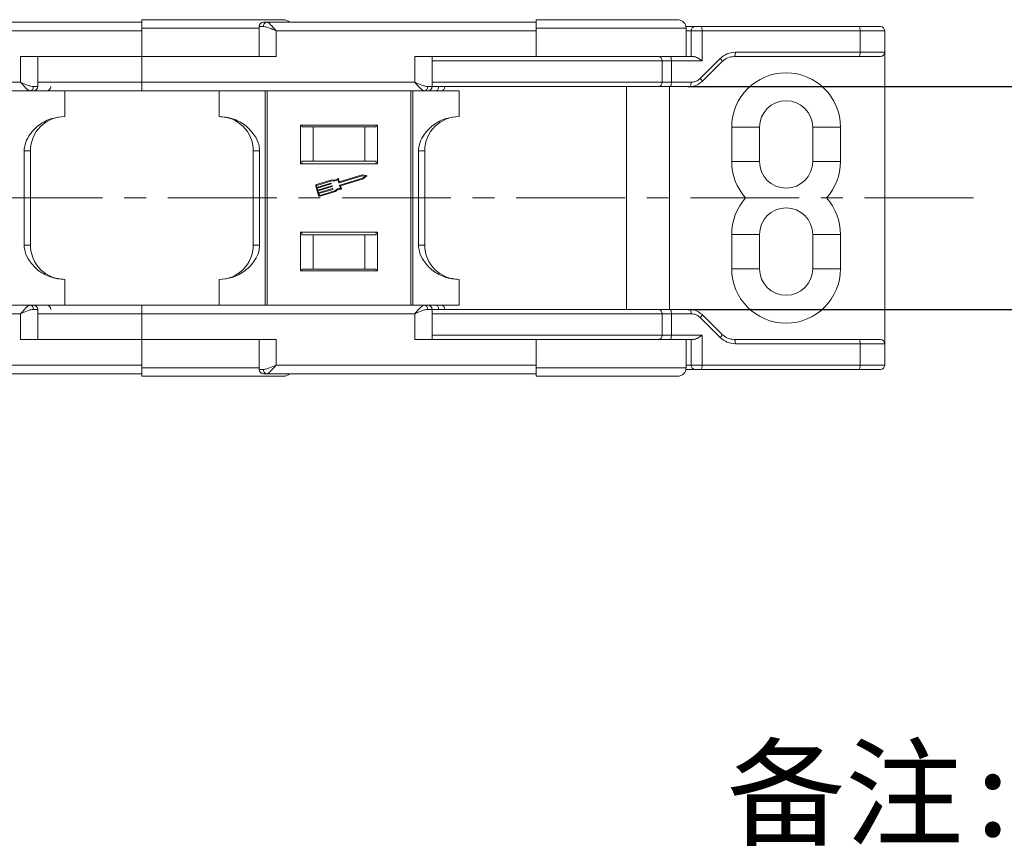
# Model space of a CAD drawing. Header units: millimetres. Extents: x 3117 to 4040, y -135 to 518.
# Tile 12 of 38: x 3813 to 3928, y -7 to 89. Entities that reach past the tile are written whole.
import ezdxf

# ---------------------------------------------------------------- set-up
doc = ezdxf.new("R2010")
doc.units = ezdxf.units.MM
doc.linetypes.add('CENTERX2', pattern=[20.32, 12.7, -2.54, 2.54, -2.54])
doc.styles.get("Standard").update_dxf_attribs({"font": '仿宋_GB2312.ttf', "width": 0.8})
doc.styles.add('样式 6', font='仿宋_GB2312.ttf')
doc.dimstyles.new('副本 ISO-25.1', dxfattribs={"dimtxt": 6, "dimasz": 5, "dimexe": 3.5, "dimexo": 0.625, "dimgap": 1.5, "dimtad": 1, "dimdsep": 46, "dimtxsty": 'Standard', "dimcen": 2.5, "dimadec": 0, "dimazin": 0, "dimtfac": 1, "dimtmove": 0, "dimatfit": 3, "dimfxl": 0, "dimarcsym": 0})

# ---------------------------------------------------------------- blocks, each defined once
blk = doc.blocks.new('*D1905')
at = {"color": 0, "lineweight": -2}
for p, q in [((3891.34, 81.5), (3949.1, 81.5)), ((3945.6, 76.5), (3945.6, 60.5)), ((3891.34, 55.5), (3949.1, 55.5))]:
    blk.add_line(p, q, dxfattribs=at)
at = {"color": 0, "lineweight": 9}
for points in [[(3944.77, 76.5), (3946.43, 76.5), (3945.6, 81.5)], [(3944.77, 60.5), (3946.43, 60.5), (3945.6, 55.5)]]:
    blk.add_solid(points, dxfattribs=at)
at = {"layer": 'Defpoints', "color": 0, "lineweight": 9}
for p in [(3890.71, 81.5), (3890.71, 55.5), (3945.6, 55.5)]:
    blk.add_point(p, dxfattribs=at)
at = {"color": 0, "lineweight": 9, "insert": (3941.1, 68.5), "char_height": 6, "attachment_point": 5, "rotation": 90}
blk.add_mtext('25', dxfattribs=at)

msp = doc.modelspace()

# ---------------------------------------------------------------- linework, layer by layer
at = {"color": 7, "linetype": 'Continuous', "lineweight": 15}
for p, q in [((3827.629, 89.003), (3796.187, 89.003)), ((3841.305, 88.503), (3841.305, 85.003)), ((3841.814, 88.503), (3841.305, 88.503)), ((3873.629, 89.003), (3842.187, 89.003)), ((3911.291, 88.503), (3892.845, 88.503)), ((3797.305, 88.003), (3827.629, 88.003)), ((3827.629, 88.303), (3827.629, 88.003)), ((3841.305, 88.303), (3827.629, 88.303)), ((3827.629, 88.003), (3827.629, 85.003)), ((3843.305, 85.003), (3843.305, 88.003)), ((3843.305, 88.003), (3873.629, 88.003)), ((3873.629, 88.303), (3873.629, 88.003)), ((3891.129, 88.303), (3873.629, 88.303)), ((3873.629, 88.003), (3873.629, 85.003)), ((3891.129, 85.003), (3891.129, 88.303)), ((3891.129, 88.003), (3891.701, 88.003)), ((3892.99, 88.003), (3891.701, 88.003)), ((3891.701, 88.003), (3891.701, 85.003)), ((3892.99, 84.503), (3892.99, 88.003)), ((3892.99, 88.003), (3911.436, 88.003)), ((3911.436, 88.003), (3911.436, 85.503)), ((3914.29, 88.003), (3911.436, 88.003)), ((3914.29, 85.503), (3914.29, 88.003)), ((3911.436, 85.503), (3896.873, 85.503)), ((3914.29, 85.503), (3911.436, 85.503)), ((3914.29, 85.503), (3914.29, 68.503)), ((3813.484, 85.003), (3813.484, 82.003)), ((3827.629, 85.003), (3813.484, 85.003)), ((3815.484, 81.503), (3815.484, 85.003)), ((3827.629, 82.003), (3827.629, 85.003)), ((3827.629, 85.003), (3843.305, 85.003)), ((3873.629, 85.003), (3859.484, 85.003)), ((3859.484, 85.003), (3859.484, 82.003)), ((3861.484, 81.503), (3861.484, 85.003)), ((3888.322, 84.503), (3861.484, 84.503)), ((3888.401, 85.003), (3873.629, 85.003)), ((3888.322, 82.003), (3888.322, 84.503)), ((3888.322, 84.503), (3889.41, 84.503)), ((3889.265, 85.003), (3888.947, 85.003)), ((3892.016, 85.003), (3889.265, 85.003)), ((3889.41, 82.003), (3889.41, 84.503)), ((3889.41, 84.503), (3892.99, 84.503)), ((3895.106, 84.77), (3892.777, 82.442)), ((3892.986, 82.088), (3895.315, 84.417)), ((3911.291, 85.003), (3896.729, 85.003)), ((3813.484, 82.003), (3781.629, 82.003)), ((3827.629, 82.003), (3815.484, 82.003)), ((3859.484, 82.003), (3827.629, 82.003)), ((3827.629, 81.003), (3827.629, 82.003)), ((3888.322, 82.003), (3861.484, 82.003)), ((3889.41, 82.003), (3888.322, 82.003)), ((3891.717, 82.003), (3889.41, 82.003)), ((3892.986, 82.088), (3892.637, 81.855)), ((3814.602, 81.003), (3781.629, 81.003)), ((3814.738, 81.003), (3818.629, 81.003)), ((3815.484, 81.503), (3814.974, 81.503)), ((3818.629, 81.003), (3818.629, 78.003)), ((3860.602, 81.003), (3827.629, 81.003)), ((3836.629, 78.003), (3836.629, 81.003)), ((3842, 81.003), (3842, 68.503)), ((3842.263, 68.503), (3842.263, 81.003)), ((3858.995, 81.003), (3858.995, 68.503)), ((3859.258, 68.503), (3859.258, 81.003)), ((3860.738, 81.003), (3864.629, 81.003)), ((3861.484, 81.503), (3860.974, 81.503)), ((3864.629, 81.003), (3864.629, 78.003)), ((3884.171, 68.503), (3884.171, 81.503)), ((3889.191, 68.503), (3889.191, 81.503)), ((3889.265, 81.503), (3891.572, 81.503)), ((3855.129, 77.003), (3846.129, 77.003)), ((3846.129, 77.003), (3846.129, 72.503)), ((3846.277, 76.803), (3846.277, 77.003)), ((3854.98, 77.003), (3854.98, 76.803)), ((3855.129, 72.503), (3855.129, 77.003)), ((3846.277, 76.803), (3847.629, 76.803)), ((3847.629, 76.803), (3847.629, 72.803)), ((3853.629, 76.803), (3847.629, 76.803)), ((3853.629, 72.803), (3853.629, 76.803)), ((3853.629, 76.803), (3854.98, 76.803)), ((3896.44, 76.753), (3896.44, 72.753)), ((3899.69, 76.753), (3896.44, 76.753)), ((3899.69, 76.753), (3899.69, 72.753)), ((3909.14, 76.753), (3905.89, 76.753)), ((3905.89, 72.753), (3905.89, 76.753)), ((3909.14, 72.753), (3909.14, 76.753)), ((3813.89, 74.003), (3813.89, 68.503)), ((3814.629, 74.003), (3813.89, 74.003)), ((3814.629, 68.503), (3814.629, 74.003)), ((3841.367, 74.003), (3840.629, 74.003)), ((3840.629, 74.003), (3840.629, 68.503)), ((3841.367, 68.503), (3841.367, 74.003)), ((3859.89, 74.003), (3859.89, 68.503)), ((3860.629, 74.003), (3859.89, 74.003)), ((3860.629, 68.503), (3860.629, 74.003)), ((3846.129, 72.503), (3855.129, 72.503)), ((3847.629, 72.803), (3846.277, 72.803)), ((3846.277, 72.803), (3846.277, 72.503)), ((3853.629, 72.803), (3847.629, 72.803)), ((3854.98, 72.803), (3853.629, 72.803)), ((3854.98, 72.503), (3854.98, 72.803)), ((3896.44, 72.753), (3899.69, 72.753)), ((3909.14, 72.753), (3905.89, 72.753)), ((3849.789, 70.605), (3848.007, 70.063)), ((3849.788, 70.507), (3848.034, 69.973)), ((3848.058, 69.734), (3849.687, 70.23)), ((3849.714, 70.14), (3848.085, 69.644)), ((3849.716, 70.214), (3849.73, 70.17)), ((3850.599, 70.287), (3850.494, 70.634)), ((3850.563, 70.729), (3850.662, 70.404)), ((3853.336, 71.095), (3850.629, 70.271)), ((3853.327, 71.191), (3850.691, 70.389)), ((3850.711, 70.002), (3853.418, 70.826)), ((3850.806, 69.932), (3853.464, 70.742)), ((3853.815, 71.139), (3853.327, 71.191)), ((3853.695, 71.057), (3853.336, 71.095)), ((3853.418, 70.826), (3853.695, 71.057)), ((3853.464, 70.742), (3853.84, 71.056)), ((3847.913, 69.887), (3848.241, 68.808)), ((3848.003, 69.914), (3848.058, 69.734)), ((3848.085, 69.644), (3848.153, 69.42)), ((3848.153, 69.42), (3849.782, 69.916)), ((3849.81, 69.826), (3848.181, 69.33)), ((3848.181, 69.33), (3848.249, 69.105)), ((3848.249, 69.105), (3849.878, 69.601)), ((3849.906, 69.511), (3848.277, 69.015)), ((3848.277, 69.015), (3848.331, 68.835)), ((3848.39, 68.804), (3850.144, 69.338)), ((3848.417, 68.714), (3850.2, 69.257)), ((3849.812, 69.9), (3849.825, 69.855)), ((3849.907, 69.585), (3849.921, 69.54)), ((3850.801, 69.625), (3850.695, 69.972)), ((3850.911, 69.585), (3850.806, 69.932)), ((3813.89, 68.503), (3813.89, 63.003)), ((3814.629, 63.003), (3814.629, 68.503)), ((3840.629, 68.503), (3840.629, 63.003)), ((3841.367, 63.003), (3841.367, 68.503)), ((3842, 68.503), (3842, 56.003)), ((3842.263, 56.003), (3842.263, 68.503)), ((3858.995, 68.503), (3858.995, 56.003)), ((3859.258, 56.003), (3859.258, 68.503)), ((3859.89, 68.503), (3859.89, 63.003)), ((3860.629, 63.003), (3860.629, 68.503)), ((3884.171, 55.503), (3884.171, 68.503)), ((3889.191, 55.503), (3889.191, 68.503)), ((3914.29, 68.503), (3914.29, 51.503)), ((3846.129, 64.503), (3846.129, 60.003)), ((3855.129, 64.503), (3846.129, 64.503)), ((3846.277, 64.503), (3846.277, 64.203)), ((3854.98, 64.203), (3854.98, 64.503)), ((3855.129, 60.003), (3855.129, 64.503)), ((3846.277, 64.203), (3847.629, 64.203)), ((3847.629, 64.203), (3847.629, 60.203)), ((3853.629, 64.203), (3847.629, 64.203)), ((3853.629, 60.203), (3853.629, 64.203)), ((3853.629, 64.203), (3854.98, 64.203)), ((3896.44, 64.253), (3896.44, 60.253)), ((3896.44, 64.253), (3899.69, 64.253)), ((3899.69, 64.253), (3899.69, 60.253)), ((3905.89, 60.253), (3905.89, 64.253)), ((3909.14, 64.253), (3905.89, 64.253)), ((3909.14, 60.253), (3909.14, 64.253)), ((3814.629, 63.003), (3813.89, 63.003)), ((3840.629, 63.003), (3841.367, 63.003)), ((3860.629, 63.003), (3859.89, 63.003)), ((3846.129, 60.003), (3855.129, 60.003)), ((3846.277, 60.203), (3847.629, 60.203)), ((3846.277, 60.003), (3846.277, 60.203)), ((3847.629, 60.203), (3853.629, 60.203)), ((3854.98, 60.203), (3853.629, 60.203)), ((3854.98, 60.203), (3854.98, 60.003)), ((3899.69, 60.253), (3896.44, 60.253)), ((3909.14, 60.253), (3905.89, 60.253)), ((3818.629, 56.003), (3818.629, 59.003)), ((3836.629, 56.003), (3836.629, 59.003)), ((3864.629, 56.003), (3864.629, 59.003)), ((3781.629, 56.003), (3814.602, 56.003)), ((3814.602, 56.003), (3818.629, 56.003)), ((3814.974, 55.503), (3815.484, 55.503)), ((3815.484, 52.003), (3815.484, 55.503)), ((3827.629, 55.003), (3827.629, 56.003)), ((3827.629, 56.003), (3860.602, 56.003)), ((3860.602, 56.003), (3864.629, 56.003)), ((3860.974, 55.503), (3861.484, 55.503)), ((3861.484, 52.003), (3861.484, 55.503)), ((3891.572, 55.503), (3889.265, 55.503)), ((3892.637, 55.15), (3892.986, 54.917)), ((3781.629, 55.003), (3813.484, 55.003)), ((3813.484, 55.003), (3813.484, 52.003)), ((3815.484, 55.003), (3827.629, 55.003)), ((3827.629, 52.003), (3827.629, 55.003)), ((3827.629, 55.003), (3859.484, 55.003)), ((3859.484, 55.003), (3859.484, 52.003)), ((3861.484, 55.003), (3888.322, 55.003)), ((3888.322, 52.503), (3888.322, 55.003)), ((3888.322, 55.003), (3889.41, 55.003)), ((3889.41, 52.503), (3889.41, 55.003)), ((3889.41, 55.003), (3891.717, 55.003)), ((3892.777, 54.563), (3895.106, 52.235)), ((3895.315, 52.588), (3892.986, 54.917)), ((3813.484, 52.003), (3827.629, 52.003)), ((3843.305, 52.003), (3827.629, 52.003)), ((3827.629, 52.003), (3827.629, 49.003)), ((3841.305, 52.003), (3841.305, 48.503)), ((3843.305, 49.003), (3843.305, 52.003)), ((3859.484, 52.003), (3873.629, 52.003)), ((3861.484, 52.503), (3888.322, 52.503)), ((3873.629, 52.003), (3873.629, 49.003)), ((3873.629, 52.003), (3889.265, 52.003)), ((3889.41, 52.503), (3888.322, 52.503)), ((3892.016, 52.003), (3889.265, 52.003)), ((3892.99, 52.503), (3889.41, 52.503)), ((3891.129, 48.703), (3891.129, 52.003)), ((3891.701, 52.003), (3891.701, 49.003)), ((3892.99, 49.003), (3892.99, 52.503)), ((3896.729, 52.003), (3911.291, 52.003)), ((3896.873, 51.503), (3911.436, 51.503)), ((3911.436, 51.503), (3911.436, 49.003)), ((3911.436, 51.503), (3914.29, 51.503)), ((3914.29, 49.003), (3914.29, 51.503)), ((3827.629, 49.003), (3797.305, 49.003)), ((3827.629, 49.003), (3827.629, 48.703)), ((3827.629, 48.703), (3841.305, 48.703)), ((3841.305, 48.503), (3841.814, 48.503)), ((3873.629, 49.003), (3843.305, 49.003)), ((3873.629, 49.003), (3873.629, 48.703)), ((3873.629, 48.703), (3891.129, 48.703)), ((3891.701, 49.003), (3891.129, 49.003)), ((3891.701, 49.003), (3892.99, 49.003)), ((3911.291, 48.503), (3892.845, 48.503)), ((3911.436, 49.003), (3892.99, 49.003)), ((3911.436, 49.003), (3914.29, 49.003)), ((3796.187, 48.003), (3827.629, 48.003)), ((3842.187, 48.003), (3873.629, 48.003))]:
    msp.add_line(p, q, dxfattribs=at)
at = {"color": 1, "linetype": 'CENTERX2', "lineweight": 13}
msp.add_line((3924.637, 68.503), (3413.456, 68.503), dxfattribs=at)
at = {"color": 7, "linetype": 'Continuous', "lineweight": 15, "flags": 128}
for points in [[(3892.845, 88.503), (3892.873, 88.493), (3892.9, 88.464), (3892.925, 88.418), (3892.947, 88.356), (3892.965, 88.28), (3892.979, 88.194), (3892.987, 88.1), (3892.99, 88.003)], [(3911.436, 88.003), (3911.433, 88.1), (3911.425, 88.194), (3911.411, 88.28), (3911.393, 88.356), (3911.371, 88.418), (3911.346, 88.464), (3911.319, 88.493), (3911.291, 88.503)], [(3896.873, 85.503), (3896.871, 85.405), (3896.862, 85.311), (3896.849, 85.225), (3896.831, 85.149), (3896.809, 85.087), (3896.784, 85.041), (3896.757, 85.012), (3896.729, 85.003)], [(3911.436, 85.503), (3911.433, 85.405), (3911.425, 85.311), (3911.411, 85.225), (3911.393, 85.149), (3911.371, 85.087), (3911.346, 85.041), (3911.319, 85.012), (3911.291, 85.003)], [(3889.41, 84.503), (3889.407, 84.6), (3889.399, 84.694), (3889.385, 84.78), (3889.367, 84.856), (3889.345, 84.918), (3889.32, 84.964), (3889.293, 84.993), (3889.265, 85.003)], [(3889.41, 82.003), (3889.407, 81.905), (3889.399, 81.811), (3889.385, 81.725), (3889.367, 81.649), (3889.345, 81.587), (3889.32, 81.541), (3889.293, 81.512), (3889.265, 81.503)], [(3891.572, 81.503), (3891.6, 81.512), (3891.627, 81.541), (3891.652, 81.587), (3891.674, 81.649), (3891.692, 81.725), (3891.706, 81.811), (3891.714, 81.905), (3891.717, 82.003)], [(3861.937, 81.003), (3861.999, 81.012), (3862.058, 81.041), (3862.113, 81.087), (3862.161, 81.149), (3862.2, 81.225), (3862.229, 81.311), (3862.247, 81.405), (3862.253, 81.503)], [(3861.937, 56.003), (3861.999, 55.993), (3862.058, 55.964), (3862.113, 55.918), (3862.161, 55.856), (3862.2, 55.78), (3862.229, 55.694), (3862.247, 55.6), (3862.253, 55.503)], [(3889.41, 55.003), (3889.407, 55.1), (3889.399, 55.194), (3889.385, 55.28), (3889.367, 55.356), (3889.345, 55.418), (3889.32, 55.464), (3889.293, 55.493), (3889.265, 55.503)], [(3891.572, 55.503), (3891.6, 55.493), (3891.627, 55.464), (3891.652, 55.418), (3891.674, 55.356), (3891.692, 55.28), (3891.706, 55.194), (3891.714, 55.1), (3891.717, 55.003)], [(3889.41, 52.503), (3889.407, 52.405), (3889.399, 52.311), (3889.385, 52.225), (3889.367, 52.149), (3889.345, 52.087), (3889.32, 52.041), (3889.293, 52.012), (3889.265, 52.003)], [(3896.729, 52.003), (3896.757, 51.993), (3896.784, 51.964), (3896.809, 51.918), (3896.831, 51.856), (3896.849, 51.78), (3896.862, 51.694), (3896.871, 51.6), (3896.873, 51.503)], [(3911.291, 52.003), (3911.319, 51.993), (3911.346, 51.964), (3911.371, 51.918), (3911.393, 51.856), (3911.411, 51.78), (3911.425, 51.694), (3911.433, 51.6), (3911.436, 51.503)], [(3892.99, 49.003), (3892.987, 48.905), (3892.979, 48.811), (3892.965, 48.725), (3892.947, 48.649), (3892.925, 48.587), (3892.9, 48.541), (3892.873, 48.512), (3892.845, 48.503)], [(3911.436, 49.003), (3911.433, 48.905), (3911.425, 48.811), (3911.411, 48.725), (3911.393, 48.649), (3911.371, 48.587), (3911.346, 48.541), (3911.319, 48.512), (3911.291, 48.503)]]:
    msp.add_lwpolyline(points, dxfattribs=at)
at = {"color": 7, "linetype": 'Continuous', "lineweight": 15}
for centre, radius, start, end in [((3841.805, 88.503), 0.5, 90, 180), ((3842.261, 88.558), 0.451, 99.5202, 187.08135), ((3844.129, 88.303), 1, 44.87138, 90), ((3890.129, 88.303), 1, 0, 90), ((3892.201, 88.003), 0.5, 90, 180), ((3913.79, 88.003), 0.5, 0, 90), ((3913.79, 85.503), 0.5, 270, 0), ((3887.859, 84.54), 0.465, 355.36039, 84.44945), ((3894.793, 84.347), 0.526, 7.6247, 53.54755), ((3902.79, 76.753), 6.35, 0, 180), ((3887.859, 81.965), 0.465, 275.55055, 4.63961), ((3892.464, 82.018), 0.526, 7.6247, 53.54755), ((3814.527, 81.447), 0.451, 279.5202, 7.08135), ((3814.984, 81.503), 0.5, 270, 0), ((3816.49, 81.503), 0.5, 270, 0), ((3860.527, 81.447), 0.451, 279.5202, 7.08135), ((3860.984, 81.503), 0.5, 270, 0), ((3862.49, 81.503), 0.5, 270, 0), ((3902.79, 76.753), 3.1, 0, 180), ((3818.629, 74.003), 4, 90, 180), ((3836.629, 74.003), 4, 0, 90), ((3864.629, 74.003), 4, 90, 180), ((3902.79, 72.753), 6.35, 180, 222.01239), ((3902.79, 72.753), 3.1, 180, 0), ((3902.79, 72.753), 6.35, 317.98761, 0), ((3849.694, 70.208), 0.0235, 16.9297, 106.9297), ((3849.707, 70.163), 0.0235, 286.9297, 16.9297), ((3850.015, 71.266), 0.792, 253.37041, 307.16635), ((3850.015, 71.266), 0.698, 251.11204, 312.44471), ((3850.518, 70.716), 0.047, 16.9297, 132.44471), ((3850.622, 70.294), 0.0235, 196.9297, 286.9297), ((3850.684, 70.411), 0.0235, 196.9297, 286.9297), ((3853.81, 71.092), 0.047, 309.95116, 83.90824), ((3848.048, 69.928), 0.141, 106.9297, 196.9297), ((3848.048, 69.928), 0.047, 106.9297, 196.9297), ((3849.789, 69.893), 0.0235, 16.9297, 106.9297), ((3849.803, 69.848), 0.0235, 286.9297, 16.9297), ((3849.885, 69.578), 0.0235, 16.9297, 106.9297), ((3849.899, 69.534), 0.0235, 286.9297, 16.9297), ((3850.755, 68.834), 0.792, 86.69305, 140.48899), ((3850.755, 68.834), 0.698, 81.41469, 142.74736), ((3850.718, 69.979), 0.0235, 106.9297, 196.9297), ((3850.867, 69.571), 0.047, 261.41469, 16.9297), ((3848.376, 68.849), 0.141, 196.9297, 286.9297), ((3848.376, 68.849), 0.047, 196.9297, 286.9297), ((3902.79, 64.253), 6.35, 137.98761, 180), ((3902.79, 64.253), 6.35, 0, 42.01239), ((3902.79, 64.253), 3.1, 0, 180), ((3818.629, 63.003), 4, 180, 270), ((3836.629, 63.003), 4, 270, 0), ((3864.629, 63.003), 4, 180, 270), ((3902.79, 60.253), 6.35, 180, 0), ((3902.79, 60.253), 3.1, 180, 0), ((3814.527, 55.558), 0.451, 352.91869, 80.47981), ((3814.984, 55.503), 0.5, 0, 90), ((3816.49, 55.503), 0.5, 0, 90), ((3860.527, 55.558), 0.451, 352.91869, 80.47981), ((3860.984, 55.503), 0.5, 0, 90), ((3862.49, 55.503), 0.5, 0, 90), ((3887.859, 55.04), 0.465, 355.36039, 84.44945), ((3892.464, 54.987), 0.526, 306.45246, 352.37528), ((3887.859, 52.465), 0.465, 275.55055, 4.63961), ((3894.793, 52.658), 0.526, 306.45245, 352.3753), ((3913.79, 51.503), 0.5, 0, 90), ((3841.805, 48.503), 0.5, 180, 270), ((3842.261, 48.447), 0.451, 172.91869, 260.47981), ((3890.129, 48.703), 1, 270, 0), ((3892.201, 49.003), 0.5, 180, 270), ((3913.79, 49.003), 0.5, 270, 0), ((3844.129, 48.703), 1, 270, 315.47936)]:
    msp.add_arc(centre, radius, start, end, dxfattribs=at)
for points, knots in [([(3844.129, 89.303), (3844.075, 89.303), (3843.965, 89.303), (3843.047, 89.303), (3841.525, 89.303), (3839.379, 89.303), (3836.741, 89.303), (3833.783, 89.303), (3830.708, 89.303), (3828.635, 89.303), (3827.629, 89.303)], [0, 0, 0, 0, 0.116516, 0.2400113, 0.3686408, 0.5, 0.6313592, 0.7599887, 0.883484, 1, 1, 1, 1]), ([(3827.629, 89.303), (3827.629, 89.291), (3827.629, 89.269), (3827.629, 89.097), (3827.629, 88.843), (3827.629, 88.562), (3827.629, 88.376), (3827.629, 88.303)], [0, 0, 0, 0, 0.2146939, 0.4293877, 0.6440816, 0.8587754, 1, 1, 1, 1]), ([(3843.305, 88.003), (3843.035, 88.119), (3842.617, 88.299), (3842.118, 88.471), (3841.909, 88.493), (3841.814, 88.503)], [0, 0, 0, 0, 0.4984129, 0.772928, 1, 1, 1, 1]), ([(3842.187, 89.003), (3842.255, 88.986), (3842.399, 88.95), (3842.678, 88.7), (3842.987, 88.37), (3843.199, 88.125), (3843.305, 88.003)], [0, 0, 0, 0, 0.23435025, 0.49819532, 0.74886904, 1, 1, 1, 1]), ([(3890.129, 89.303), (3890.075, 89.303), (3889.965, 89.303), (3889.047, 89.303), (3887.525, 89.303), (3885.379, 89.303), (3882.741, 89.303), (3879.783, 89.303), (3876.708, 89.303), (3874.635, 89.303), (3873.629, 89.303)], [0, 0, 0, 0, 0.11651603, 0.24001133, 0.36864081, 0.5, 0.63135919, 0.75998867, 0.88348397, 1, 1, 1, 1]), ([(3873.629, 89.303), (3873.629, 89.291), (3873.629, 89.269), (3873.629, 89.097), (3873.629, 88.843), (3873.629, 88.562), (3873.629, 88.376), (3873.629, 88.303)], [0, 0, 0, 0, 0.2146939, 0.4293877, 0.6440816, 0.8587754, 1, 1, 1, 1]), ([(3891.089, 88.503), (3891.265, 88.503), (3892.095, 88.503), (3892.154, 88.503), (3892.201, 88.503)], [0, 0, 0, 0, 0.212656, 1, 1, 1, 1]), ([(3892.201, 88.503), (3892.203, 88.503), (3892.208, 88.503), (3892.25, 88.503), (3892.314, 88.503), (3892.4, 88.503), (3892.501, 88.503), (3892.614, 88.503), (3892.731, 88.503), (3892.807, 88.503), (3892.845, 88.503)], [0, 0, 0, 0, 0.1248533, 0.249992, 0.3747024, 0.4999917, 0.6247024, 0.749992, 0.8748539, 1, 1, 1, 1]), ([(3911.291, 88.503), (3911.631, 88.503), (3912.328, 88.503), (3913.142, 88.503), (3913.69, 88.503), (3913.757, 88.503), (3913.79, 88.503)], [0, 0, 0, 0, 0.2435155, 0.5, 0.7564845, 1, 1, 1, 1]), ([(3896.873, 85.503), (3896.543, 85.469), (3895.886, 85.403), (3895.365, 84.98), (3895.106, 84.77)], [0, 0, 0, 0, 0.5028698, 1, 1, 1, 1]), ([(3887.904, 85.003), (3887.248, 85.003), (3885.924, 85.003), (3883.314, 85.003), (3880.378, 85.003), (3878.227, 85.003), (3877.161, 85.003)], [0, 0, 0, 0, 0.2475958, 0.5, 0.7524042, 1, 1, 1, 1]), ([(3892.016, 85.003), (3892.083, 84.993), (3892.229, 84.972), (3892.518, 84.825), (3892.776, 84.658), (3892.939, 84.54), (3892.988, 84.504), (3892.99, 84.503)], [0, 0, 0, 0, 0.2178225, 0.4765661, 0.8410136, 0.9946078, 1, 1, 1, 1]), ([(3895.315, 84.417), (3895.522, 84.585), (3895.941, 84.924), (3896.465, 84.976), (3896.729, 85.003)], [0, 0, 0, 0, 0.4956859, 1, 1, 1, 1]), ([(3913.79, 85.003), (3913.757, 85.003), (3913.69, 85.003), (3913.142, 85.003), (3912.328, 85.003), (3911.631, 85.003), (3911.291, 85.003)], [0, 0, 0, 0, 0.2435155, 0.5, 0.7564845, 1, 1, 1, 1]), ([(3813.484, 82.003), (3813.753, 81.886), (3814.172, 81.706), (3814.67, 81.534), (3814.88, 81.512), (3814.974, 81.503)], [0, 0, 0, 0, 0.4984129, 0.772928, 1, 1, 1, 1]), ([(3814.602, 81.003), (3814.534, 81.019), (3814.39, 81.055), (3814.111, 81.305), (3813.801, 81.635), (3813.59, 81.88), (3813.484, 82.003)], [0, 0, 0, 0, 0.23435025, 0.49819532, 0.74886904, 1, 1, 1, 1]), ([(3859.484, 82.003), (3859.753, 81.886), (3860.172, 81.706), (3860.67, 81.534), (3860.88, 81.512), (3860.974, 81.503)], [0, 0, 0, 0, 0.4984129, 0.772928, 1, 1, 1, 1]), ([(3860.602, 81.003), (3860.534, 81.019), (3860.39, 81.055), (3860.111, 81.305), (3859.801, 81.635), (3859.59, 81.88), (3859.484, 82.003)], [0, 0, 0, 0, 0.2343503, 0.4981953, 0.748869, 1, 1, 1, 1]), ([(3892.637, 81.855), (3892.54, 81.781), (3892.231, 81.547), (3891.84, 81.521), (3891.572, 81.503)], [0, 0, 0, 0, 0.3144567, 1, 1, 1, 1]), ([(3892.777, 82.442), (3892.622, 82.316), (3892.309, 82.062), (3891.915, 82.023), (3891.717, 82.003)], [0, 0, 0, 0, 0.4971302, 1, 1, 1, 1]), ([(3814.87, 81.003), (3814.864, 81.003), (3814.822, 81.003), (3814.703, 81.003), (3814.602, 81.003)], [0, 0, 0, 0, 0.142198, 1, 1, 1, 1]), ([(3827.629, 81.003), (3826.623, 81.003), (3824.551, 81.003), (3821.469, 81.003), (3818.54, 81.003), (3816.396, 81.003), (3815.461, 81.003), (3815.22, 81.003)], [0, 0, 0, 0, 0.2136251, 0.4400463, 0.6758807, 0.9167199, 1, 1, 1, 1]), ([(3860.87, 81.003), (3860.864, 81.003), (3860.822, 81.003), (3860.703, 81.003), (3860.602, 81.003)], [0, 0, 0, 0, 0.142198, 1, 1, 1, 1]), ([(3861.481, 81.503), (3861.588, 81.503), (3862.301, 81.503), (3863.92, 81.503), (3866.246, 81.503), (3868.727, 81.503), (3871.316, 81.503), (3874.023, 81.503), (3876.791, 81.503), (3879.511, 81.503), (3882.072, 81.503), (3884.368, 81.503), (3886.356, 81.503), (3887.395, 81.503), (3887.904, 81.503)], [0, 0, 0, 0, 0.016174, 0.1076133, 0.1966544, 0.2823245, 0.3679946, 0.4570357, 0.548475, 0.6411622, 0.7338495, 0.8252888, 0.9143299, 1, 1, 1, 1]), ([(3818.629, 78.003), (3818.14, 77.96), (3817.072, 77.868), (3815.569, 77.082), (3814.514, 75.957), (3813.971, 74.866), (3813.914, 74.255), (3813.89, 74.003)], [0, 0, 0, 0, 0.21916195, 0.47916588, 0.7354888, 0.89061703, 1, 1, 1, 1]), ([(3841.367, 74.003), (3841.343, 74.256), (3841.282, 74.913), (3840.714, 75.994), (3839.69, 77.06), (3838.246, 77.849), (3837.173, 77.951), (3836.629, 78.003)], [0, 0, 0, 0, 0.1096723, 0.2846477, 0.5192481, 0.7563203, 1, 1, 1, 1]), ([(3864.629, 78.003), (3864.14, 77.96), (3863.072, 77.868), (3861.569, 77.082), (3860.514, 75.957), (3859.971, 74.866), (3859.914, 74.255), (3859.89, 74.003)], [0, 0, 0, 0, 0.21916195, 0.47916588, 0.7354888, 0.89061703, 1, 1, 1, 1]), ([(3813.89, 63.003), (3813.914, 62.749), (3813.976, 62.092), (3814.544, 61.011), (3815.568, 59.945), (3817.012, 59.156), (3818.085, 59.054), (3818.629, 59.003)], [0, 0, 0, 0, 0.1096723, 0.2846477, 0.5192481, 0.7563203, 1, 1, 1, 1]), ([(3836.629, 59.003), (3837.117, 59.045), (3838.186, 59.137), (3839.688, 59.923), (3840.744, 61.048), (3841.287, 62.139), (3841.344, 62.75), (3841.367, 63.003)], [0, 0, 0, 0, 0.219162, 0.4791659, 0.7354888, 0.890617, 1, 1, 1, 1]), ([(3859.89, 63.003), (3859.914, 62.749), (3859.976, 62.092), (3860.544, 61.011), (3861.568, 59.945), (3863.012, 59.156), (3864.085, 59.054), (3864.629, 59.003)], [0, 0, 0, 0, 0.1096723, 0.2846477, 0.5192481, 0.7563203, 1, 1, 1, 1]), ([(3813.484, 55.003), (3813.59, 55.125), (3813.801, 55.37), (3814.111, 55.7), (3814.39, 55.95), (3814.534, 55.986), (3814.602, 56.003)], [0, 0, 0, 0, 0.25113093, 0.50180461, 0.76564074, 1, 1, 1, 1]), ([(3814.974, 55.503), (3814.88, 55.493), (3814.67, 55.471), (3814.172, 55.299), (3813.753, 55.119), (3813.484, 55.003)], [0, 0, 0, 0, 0.2270634, 0.5015869, 1, 1, 1, 1]), ([(3814.602, 56.003), (3814.705, 56.003), (3814.814, 56.003), (3814.854, 56.003), (3814.856, 56.003)], [0, 0, 0, 0, 0.95791195, 1, 1, 1, 1]), ([(3815.206, 56.003), (3815.451, 56.003), (3816.39, 56.003), (3818.539, 56.003), (3821.469, 56.003), (3824.551, 56.003), (3826.623, 56.003), (3827.629, 56.003)], [0, 0, 0, 0, 0.0847716, 0.3252189, 0.5606696, 0.7867224, 1, 1, 1, 1]), ([(3859.484, 55.003), (3859.59, 55.125), (3859.801, 55.37), (3860.111, 55.7), (3860.39, 55.95), (3860.534, 55.986), (3860.602, 56.003)], [0, 0, 0, 0, 0.2511309, 0.5018046, 0.7656407, 1, 1, 1, 1]), ([(3860.974, 55.503), (3860.88, 55.493), (3860.67, 55.471), (3860.172, 55.299), (3859.753, 55.119), (3859.484, 55.003)], [0, 0, 0, 0, 0.2270634, 0.5015869, 1, 1, 1, 1]), ([(3860.602, 56.003), (3860.705, 56.003), (3860.814, 56.003), (3860.854, 56.003), (3860.856, 56.003)], [0, 0, 0, 0, 0.95791195, 1, 1, 1, 1]), ([(3887.904, 55.503), (3887.395, 55.503), (3886.356, 55.503), (3884.368, 55.503), (3882.072, 55.503), (3879.511, 55.503), (3876.791, 55.503), (3874.023, 55.503), (3871.316, 55.503), (3868.727, 55.503), (3866.246, 55.503), (3863.921, 55.503), (3862.305, 55.503), (3861.594, 55.503), (3861.489, 55.503)], [0, 0, 0, 0, 0.0857056, 0.1747836, 0.2662607, 0.3589863, 0.451712, 0.5431891, 0.6322671, 0.7179727, 0.8036783, 0.8927562, 0.9842334, 1, 1, 1, 1]), ([(3891.572, 55.503), (3891.84, 55.484), (3892.231, 55.458), (3892.54, 55.224), (3892.637, 55.15)], [0, 0, 0, 0, 0.6855433, 1, 1, 1, 1]), ([(3891.717, 55.003), (3891.915, 54.982), (3892.309, 54.943), (3892.622, 54.689), (3892.777, 54.563)], [0, 0, 0, 0, 0.5028698, 1, 1, 1, 1]), ([(3887.904, 52.003), (3887.248, 52.003), (3885.924, 52.003), (3883.314, 52.003), (3880.378, 52.003), (3878.227, 52.003), (3877.161, 52.003)], [0, 0, 0, 0, 0.2475958, 0.5, 0.7524042, 1, 1, 1, 1]), ([(3892.99, 52.503), (3892.988, 52.501), (3892.939, 52.465), (3892.776, 52.347), (3892.518, 52.18), (3892.229, 52.033), (3892.083, 52.012), (3892.016, 52.003)], [0, 0, 0, 0, 0.0053922, 0.1589864, 0.5234339, 0.7821775, 1, 1, 1, 1]), ([(3895.106, 52.235), (3895.365, 52.025), (3895.886, 51.602), (3896.543, 51.536), (3896.873, 51.503)], [0, 0, 0, 0, 0.4971302, 1, 1, 1, 1]), ([(3896.729, 52.003), (3896.465, 52.029), (3895.941, 52.081), (3895.522, 52.42), (3895.315, 52.588)], [0, 0, 0, 0, 0.5043141, 1, 1, 1, 1]), ([(3911.291, 52.003), (3911.631, 52.003), (3912.328, 52.003), (3913.142, 52.003), (3913.69, 52.003), (3913.757, 52.003), (3913.79, 52.003)], [0, 0, 0, 0, 0.2435155, 0.5, 0.7564845, 1, 1, 1, 1]), ([(3827.629, 48.703), (3827.629, 48.59), (3827.629, 48.365), (3827.629, 48.066), (3827.629, 47.839), (3827.629, 47.72), (3827.629, 47.707), (3827.629, 47.703)], [0, 0, 0, 0, 0.2146939, 0.4293877, 0.6440816, 0.8587754, 1, 1, 1, 1]), ([(3841.814, 48.503), (3841.909, 48.512), (3842.118, 48.534), (3842.617, 48.706), (3843.035, 48.886), (3843.305, 49.003)], [0, 0, 0, 0, 0.2270634, 0.5015869, 1, 1, 1, 1]), ([(3843.305, 49.003), (3843.199, 48.88), (3842.987, 48.635), (3842.678, 48.305), (3842.399, 48.055), (3842.255, 48.019), (3842.187, 48.003)], [0, 0, 0, 0, 0.25113093, 0.50180461, 0.76564074, 1, 1, 1, 1]), ([(3873.629, 48.703), (3873.629, 48.59), (3873.629, 48.365), (3873.629, 48.066), (3873.629, 47.839), (3873.629, 47.72), (3873.629, 47.707), (3873.629, 47.703)], [0, 0, 0, 0, 0.2146939, 0.4293877, 0.6440816, 0.8587754, 1, 1, 1, 1]), ([(3892.201, 48.503), (3892.154, 48.503), (3892.095, 48.503), (3891.265, 48.503), (3891.089, 48.503)], [0, 0, 0, 0, 0.7874538, 1, 1, 1, 1]), ([(3892.201, 48.503), (3892.203, 48.503), (3892.208, 48.503), (3892.25, 48.503), (3892.314, 48.503), (3892.4, 48.503), (3892.501, 48.503), (3892.614, 48.503), (3892.731, 48.503), (3892.807, 48.503), (3892.845, 48.503)], [0, 0, 0, 0, 0.1251461, 0.250008, 0.3752976, 0.5000083, 0.6252976, 0.750008, 0.8751467, 1, 1, 1, 1]), ([(3911.291, 48.503), (3911.631, 48.503), (3912.328, 48.503), (3913.142, 48.503), (3913.69, 48.503), (3913.757, 48.503), (3913.79, 48.503)], [0, 0, 0, 0, 0.2435155, 0.5, 0.7564845, 1, 1, 1, 1]), ([(3827.629, 47.703), (3828.635, 47.703), (3830.708, 47.703), (3833.783, 47.703), (3836.741, 47.703), (3839.379, 47.703), (3841.525, 47.703), (3843.047, 47.703), (3843.965, 47.703), (3844.075, 47.703), (3844.129, 47.703)], [0, 0, 0, 0, 0.11651603, 0.24001133, 0.36864081, 0.5, 0.63135919, 0.75998867, 0.88348397, 1, 1, 1, 1]), ([(3873.629, 47.703), (3874.635, 47.703), (3876.708, 47.703), (3879.783, 47.703), (3882.741, 47.703), (3885.379, 47.703), (3887.525, 47.703), (3889.047, 47.703), (3889.965, 47.703), (3890.075, 47.703), (3890.129, 47.703)], [0, 0, 0, 0, 0.11651603, 0.24001133, 0.36864081, 0.5, 0.63135919, 0.75998867, 0.88348397, 1, 1, 1, 1])]:
    msp.add_open_spline(points, degree=3, knots=knots, dxfattribs=at)
for points in [[(3842.187, 89.003), (3842.077, 89.003), (3841.858, 89.003), (3841.823, 89.003), (3841.805, 89.003)], [(3877.161, 85.003), (3875.984, 85.003), (3873.629, 85.003), (3871.274, 85.003), (3870.096, 85.003)], [(3887.904, 85.003), (3888.086, 85.003), (3888.45, 85.003), (3888.993, 85.003), (3889.265, 85.003)], [(3887.904, 81.503), (3888.086, 81.503), (3888.45, 81.503), (3888.993, 81.503), (3889.265, 81.503)], [(3889.265, 55.503), (3888.993, 55.503), (3888.45, 55.503), (3888.086, 55.503), (3887.904, 55.503)], [(3877.161, 52.003), (3875.984, 52.003), (3873.629, 52.003), (3871.274, 52.003), (3870.096, 52.003)], [(3889.265, 52.003), (3888.993, 52.003), (3888.45, 52.003), (3888.086, 52.003), (3887.904, 52.003)], [(3841.805, 48.003), (3841.823, 48.003), (3841.858, 48.003), (3842.077, 48.003), (3842.187, 48.003)]]:
    msp.add_open_spline(points, degree=3, dxfattribs=at)

# ---------------------------------------------------------------- texts
at = {"color": 7, "insert": (3895.889, 4.132), "char_height": 10.1067, "attachment_point": 1, "style": '样式 6'}
msp.add_mtext('备注:可选装方接头。', dxfattribs=at)

# ---------------------------------------------------------------- dimensions: what is measured, and where the dimension line sits
at = {"color": 5, "lineweight": 9}
dim = msp.add_linear_dim(base=(3945.599, 55.503), p1=(3890.713, 81.503), p2=(3890.713, 55.503), angle=90, text='25', dimstyle='副本 ISO-25.1', dxfattribs=at)
dim.commit()
dim.dimension.update_dxf_attribs({"geometry": '*D1905', "text_midpoint": (3941.099, 68.503)})

doc.saveas('drawing.dxf')
